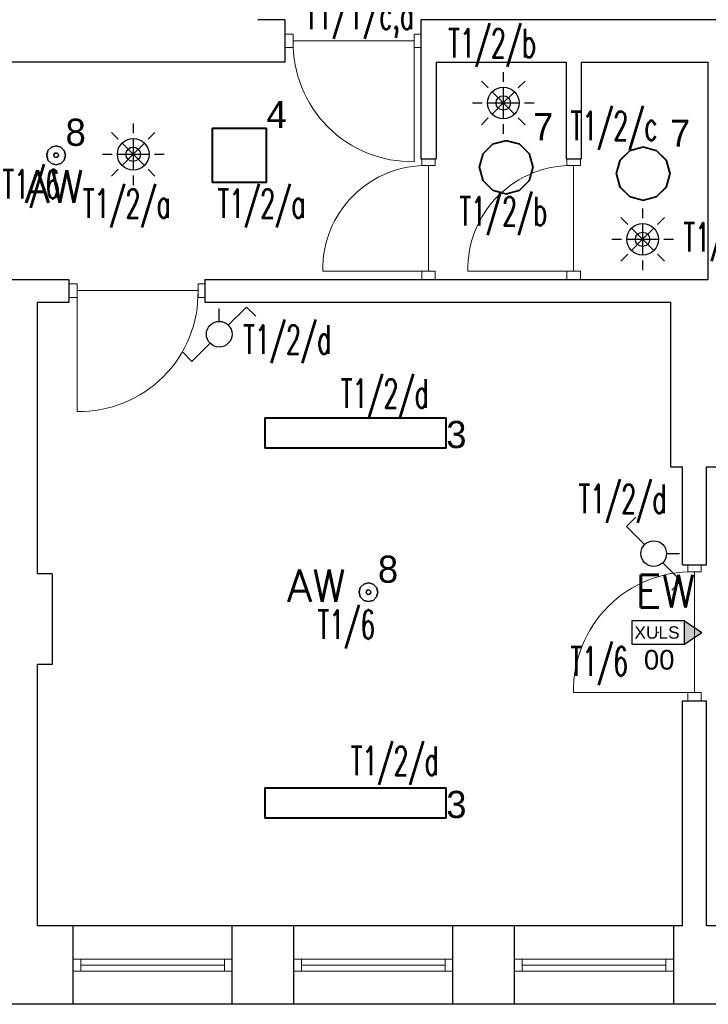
# Model space of a CAD drawing. Header units: millimetres. Extents: x 2260 to 32334, y -33324 to 11762.
# Tile 35 of 79: x 4364 to 4820, y 6301 to 6953. Entities that reach past the tile are written whole.
import ezdxf
from ezdxf.enums import TextEntityAlignment as Align

# ---------------------------------------------------------------- set-up
doc = ezdxf.new("R2010")
doc.units = ezdxf.units.MM
for name, color, linetype in [('_HYBRYD_EW_AT', 1, 'Continuous'), ('DLX_BLD0_LUM', 142, 'Continuous'), ('DLX_BLD0_LUMKEY_IDX', 142, 'Continuous'), ('DLX_BLD1_LUM', 142, 'Continuous'), ('DLX_BLD1_LUMKEY_IDX', 142, 'Continuous'), ('EL_OS_Adres_Opraw', 7, 'Continuous'), ('EL_OSPRZĘT OŚW.', 142, 'Continuous')]:
    doc.layers.add(name, color=color, linetype=linetype)
doc.layers.add('stolarka', color=3, linetype='Continuous', lineweight=9)
doc.layers.add('ściany nośne', color=1, linetype='Continuous', lineweight=25)
doc.styles.add('ADESK1', font='romans', dxfattribs={"oblique": 15})
doc.styles.add('KO', font='simplex.shx')
doc.styles.get("Standard").update_dxf_attribs({"font": 'arial.ttf'})
doc.styles.add('TableTextStyle', font='txt')

# ---------------------------------------------------------------- blocks, each defined once
blk = doc.blocks.new('lacznik schodowy')
at = {"layer": 'EL_OSPRZĘT OŚW.'}
for p, q in [((-350.3, 180.3), (-289.2, 241.4)), ((-230.1, 60.1), (-350.3, 180.3)), ((-85, 0), (0, 0)), ((-109.9, -60.1), (10.3, -180.3)), ((10.3, -180.3), (-50.8, -241.4))]:
    blk.add_line(p, q, dxfattribs=at)
blk.add_circle((-170, 0), 85, dxfattribs=at)
blk = doc.blocks.new('PIR czujka 360')
at = {"layer": 'DLX_BLD0_LUM', "lineweight": -3}
for p, q in [((321553.3, -700568.2), (321553.3, -700632.1)), ((321454.3, -700673.1), (321409, -700627.9)), ((321553.3, -700667.6), (321553.3, -700876.7)), ((321652.2, -700673.1), (321697.5, -700627.9)), ((321553.3, -700772.1), (321479.3, -700698.2)), ((321553.3, -700772.1), (321627.2, -700698.2)), ((321349.3, -700772.1), (321413.3, -700772.1)), ((321448.7, -700772.1), (321657.8, -700772.1)), ((321553.3, -700772.1), (321479.3, -700846.1)), ((321553.3, -700772.1), (321627.2, -700846.1)), ((321693.2, -700772.1), (321757.2, -700772.1)), ((321454.3, -700871.1), (321409, -700916.3)), ((321652.2, -700871.1), (321697.5, -700916.3)), ((321553.3, -700912.1), (321553.3, -700976.1))]:
    blk.add_line(p, q, dxfattribs=at)
for radius in [104.6, 47.7]:
    blk.add_circle((321553.3, -700772.1), radius, dxfattribs=at)
blk = doc.blocks.new('XULS_AT')
at = {"layer": '_HYBRYD_EW_AT'}
h = blk.add_hatch(color=256, dxfattribs=at)
h.dxf.hatch_style = 1
h.paths.add_polyline_path([(-174.5, -77.5), (-174.5, 77.5), (175.5, 77.5), (175.5, 77.5), (288.4, 0.1), (175.5, -77.5), (175.5, -77.5)])
h.paths.add_polyline_path([(175.5, 77.5), (175.5, 77.5), (-174.5, 77.5), (-174.5, -77.5), (175.5, -77.5)], flags=17)
blk.add_point((0.5, 0))
for p in [(175.5, 77.5), (175.5, -77.5)]:
    blk.add_line(p, (288.4, 0.1), dxfattribs=at)
blk.add_lwpolyline([(175.5, 77.5), (-174.5, 77.5), (-174.5, -77.5), (175.5, -77.5)], close=True, dxfattribs=at)
blk.add_text('XULS', height=81.9, dxfattribs=at).set_placement((-156.8, -41.2))

msp = doc.modelspace()

# ---------------------------------------------------------------- linework, layer by layer
at = {"layer": 'DLX_BLD0_LUM'}
for points in [[(4491.289, 6845.484, 0), (4491.289, 6881.484, 0)], [(4491.289, 6881.484, 0), (4491.289, 6881.484, 0)], [(4491.289, 6881.484, 0), (4491.289, 6845.484, 0)], [(4491.289, 6881.484, 0), (4527.289, 6881.484, 0)], [(4527.289, 6881.484, 0), (4491.289, 6881.484, 0)], [(4491.289, 6881.484, 0), (4491.289, 6881.484, 0)], [(4491.289, 6881.484, 0), (4491.289, 6845.484, 0)], [(4527.289, 6881.484, 0), (4491.289, 6881.484, 0)], [(4491.289, 6845.484, 0), (4491.289, 6881.484, 0)], [(4491.289, 6881.484, 0), (4527.289, 6881.484, 0)], [(4491.539, 6881.234, 0), (4491.539, 6845.734, 0)], [(4527.039, 6881.234, 0), (4491.539, 6881.234, 0)], [(4491.539, 6845.734, 0), (4491.539, 6881.234, 0)], [(4491.539, 6881.234, 0), (4527.039, 6881.234, 0)], [(4527.039, 6845.734, 0), (4527.039, 6881.234, 0)], [(4527.039, 6881.234, 0), (4527.039, 6845.734, 0)], [(4527.289, 6881.484, 0), (4527.289, 6845.484, 0)], [(4527.289, 6845.484, 0), (4527.289, 6881.484, 0)], [(4527.289, 6881.484, 0), (4527.289, 6881.484, 0)], [(4527.289, 6881.484, 0), (4527.289, 6881.484, 0)], [(4527.289, 6845.484, 0), (4527.289, 6881.484, 0)], [(4527.289, 6881.484, 0), (4527.289, 6845.484, 0)], [(4676.944, 6870.999, 0), (4685.844, 6873.383, 0)], [(4685.844, 6873.383, 0), (4676.944, 6870.999, 0)], [(4685.844, 6873.383, 0), (4676.944, 6870.999, 0)], [(4676.944, 6870.999, 0), (4685.844, 6873.383, 0)], [(4685.844, 6873.133, 0), (4677.069, 6870.782, 0)], [(4677.069, 6870.782, 0), (4685.844, 6873.133, 0)], [(4685.844, 6873.383, 0), (4685.844, 6873.383, 0)], [(4685.844, 6873.383, 0), (4694.744, 6870.999, 0)], [(4694.744, 6870.999, 0), (4685.844, 6873.383, 0)], [(4685.844, 6873.383, 0), (4685.844, 6873.383, 0)], [(4694.744, 6870.999, 0), (4685.844, 6873.383, 0)], [(4685.844, 6873.383, 0), (4694.744, 6870.999, 0)], [(4694.619, 6870.782, 0), (4685.844, 6873.133, 0)], [(4685.844, 6873.133, 0), (4694.619, 6870.782, 0)], [(4381.839, 6863.484, 0), (4382.677, 6866.609, 0)], [(4382.677, 6866.609, 0), (4381.839, 6863.484, 0)], [(4382.677, 6866.609, 0), (4381.839, 6863.484, 0)], [(4381.839, 6863.484, 0), (4382.677, 6866.609, 0)], [(4382.677, 6866.609, 0), (4384.964, 6868.897, 0)], [(4384.964, 6868.897, 0), (4382.677, 6866.609, 0)], [(4384.964, 6868.897, 0), (4382.677, 6866.609, 0)], [(4382.677, 6866.609, 0), (4384.964, 6868.897, 0)], [(4382.677, 6866.609, 0), (4382.677, 6866.609, 0)], [(4382.677, 6866.609, 0), (4382.677, 6866.609, 0)], [(4384.964, 6868.897, 0), (4388.089, 6869.734, 0)], [(4388.089, 6869.734, 0), (4384.964, 6868.897, 0)], [(4388.089, 6869.734, 0), (4384.964, 6868.897, 0)], [(4384.964, 6868.897, 0), (4388.089, 6869.734, 0)], [(4384.964, 6868.897, 0), (4384.964, 6868.897, 0)], [(4384.964, 6868.897, 0), (4384.964, 6868.897, 0)], [(4388.089, 6869.734, 0), (4388.089, 6869.734, 0)], [(4388.089, 6869.734, 0), (4391.214, 6868.897, 0)], [(4391.214, 6868.897, 0), (4388.089, 6869.734, 0)], [(4388.089, 6869.734, 0), (4388.089, 6869.734, 0)], [(4391.214, 6868.897, 0), (4388.089, 6869.734, 0)], [(4388.089, 6869.734, 0), (4391.214, 6868.897, 0)], [(4391.214, 6868.897, 0), (4391.214, 6868.897, 0)], [(4391.214, 6868.897, 0), (4393.502, 6866.609, 0)], [(4393.502, 6866.609, 0), (4391.214, 6868.897, 0)], [(4391.214, 6868.897, 0), (4391.214, 6868.897, 0)], [(4393.502, 6866.609, 0), (4391.214, 6868.897, 0)], [(4391.214, 6868.897, 0), (4393.502, 6866.609, 0)], [(4393.502, 6866.609, 0), (4393.502, 6866.609, 0)], [(4393.502, 6866.609, 0), (4394.339, 6863.484, 0)], [(4394.339, 6863.484, 0), (4393.502, 6866.609, 0)], [(4393.502, 6866.609, 0), (4393.502, 6866.609, 0)], [(4394.339, 6863.484, 0), (4393.502, 6866.609, 0)], [(4393.502, 6866.609, 0), (4394.339, 6863.484, 0)], [(4670.429, 6864.483, 0), (4676.944, 6870.999, 0)], [(4676.944, 6870.999, 0), (4670.429, 6864.483, 0)], [(4676.944, 6870.999, 0), (4670.429, 6864.483, 0)], [(4670.429, 6864.483, 0), (4676.944, 6870.999, 0)], [(4677.069, 6870.782, 0), (4670.645, 6864.358, 0)], [(4670.645, 6864.358, 0), (4677.069, 6870.782, 0)], [(4676.944, 6870.999, 0), (4676.944, 6870.999, 0)], [(4676.944, 6870.999, 0), (4676.944, 6870.999, 0)], [(4701.043, 6864.358, 0), (4694.619, 6870.782, 0)], [(4694.619, 6870.782, 0), (4701.043, 6864.358, 0)], [(4694.744, 6870.999, 0), (4694.744, 6870.999, 0)], [(4694.744, 6870.999, 0), (4701.259, 6864.483, 0)], [(4701.259, 6864.483, 0), (4694.744, 6870.999, 0)], [(4694.744, 6870.999, 0), (4694.744, 6870.999, 0)], [(4701.259, 6864.483, 0), (4694.744, 6870.999, 0)], [(4694.744, 6870.999, 0), (4701.259, 6864.483, 0)], [(4761.075, 6860.238, 0), (4767.59, 6866.753, 0)], [(4767.59, 6866.753, 0), (4761.075, 6860.238, 0)], [(4767.59, 6866.753, 0), (4761.075, 6860.238, 0)], [(4761.075, 6860.238, 0), (4767.59, 6866.753, 0)], [(4767.715, 6866.536, 0), (4761.292, 6860.113, 0)], [(4761.292, 6860.113, 0), (4767.715, 6866.536, 0)], [(4767.59, 6866.753, 0), (4776.49, 6869.138, 0)], [(4776.49, 6869.138, 0), (4767.59, 6866.753, 0)], [(4776.49, 6869.138, 0), (4767.59, 6866.753, 0)], [(4767.59, 6866.753, 0), (4776.49, 6869.138, 0)], [(4767.59, 6866.753, 0), (4767.59, 6866.753, 0)], [(4767.59, 6866.753, 0), (4767.59, 6866.753, 0)], [(4776.49, 6868.888, 0), (4767.715, 6866.536, 0)], [(4767.715, 6866.536, 0), (4776.49, 6868.888, 0)], [(4776.49, 6869.138, 0), (4776.49, 6869.138, 0)], [(4776.49, 6869.138, 0), (4785.391, 6866.753, 0)], [(4785.391, 6866.753, 0), (4776.49, 6869.138, 0)], [(4776.49, 6869.138, 0), (4776.49, 6869.138, 0)], [(4785.391, 6866.753, 0), (4776.49, 6869.138, 0)], [(4776.49, 6869.138, 0), (4785.391, 6866.753, 0)], [(4785.265, 6866.536, 0), (4776.49, 6868.888, 0)], [(4776.49, 6868.888, 0), (4785.265, 6866.536, 0)], [(4791.689, 6860.113, 0), (4785.265, 6866.536, 0)], [(4785.265, 6866.536, 0), (4791.689, 6860.113, 0)], [(4785.391, 6866.753, 0), (4785.391, 6866.753, 0)], [(4785.391, 6866.753, 0), (4791.906, 6860.238, 0)], [(4791.906, 6860.238, 0), (4785.391, 6866.753, 0)], [(4785.391, 6866.753, 0), (4785.391, 6866.753, 0)], [(4791.906, 6860.238, 0), (4785.391, 6866.753, 0)], [(4785.391, 6866.753, 0), (4791.906, 6860.238, 0)], [(4382.677, 6860.359, 0), (4381.839, 6863.484, 0)], [(4381.839, 6863.484, 0), (4381.839, 6863.484, 0)], [(4381.839, 6863.484, 0), (4382.677, 6860.359, 0)], [(4381.839, 6863.484, 0), (4381.839, 6863.484, 0)], [(4381.839, 6863.484, 0), (4382.677, 6860.359, 0)], [(4382.677, 6860.359, 0), (4381.839, 6863.484, 0)], [(4384.964, 6858.072, 0), (4382.677, 6860.359, 0)], [(4382.677, 6860.359, 0), (4382.677, 6860.359, 0)], [(4382.677, 6860.359, 0), (4384.964, 6858.072, 0)], [(4382.677, 6860.359, 0), (4382.677, 6860.359, 0)], [(4382.677, 6860.359, 0), (4384.964, 6858.072, 0)], [(4384.964, 6858.072, 0), (4382.677, 6860.359, 0)], [(4386.79, 6864.234, 0), (4386.59, 6863.484, 0)], [(4386.59, 6863.484, 0), (4386.79, 6864.234, 0)], [(4386.59, 6863.484, 0), (4386.79, 6862.734, 0)], [(4386.79, 6862.734, 0), (4386.59, 6863.484, 0)], [(4387.339, 6864.783, 0), (4386.79, 6864.234, 0)], [(4386.79, 6864.234, 0), (4387.339, 6864.783, 0)], [(4386.79, 6862.734, 0), (4387.339, 6862.185, 0)], [(4387.339, 6862.185, 0), (4386.79, 6862.734, 0)], [(4388.089, 6864.984, 0), (4387.339, 6864.783, 0)], [(4387.339, 6864.783, 0), (4388.089, 6864.984, 0)], [(4387.339, 6862.185, 0), (4388.089, 6861.984, 0)], [(4388.089, 6861.984, 0), (4387.339, 6862.185, 0)], [(4388.839, 6864.783, 0), (4388.089, 6864.984, 0)], [(4388.089, 6864.984, 0), (4388.839, 6864.783, 0)], [(4388.089, 6861.984, 0), (4388.839, 6862.185, 0)], [(4388.839, 6862.185, 0), (4388.089, 6861.984, 0)], [(4389.389, 6864.234, 0), (4388.839, 6864.783, 0)], [(4388.839, 6864.783, 0), (4389.389, 6864.234, 0)], [(4388.839, 6862.185, 0), (4389.389, 6862.734, 0)], [(4389.389, 6862.734, 0), (4388.839, 6862.185, 0)], [(4389.589, 6863.484, 0), (4389.389, 6864.234, 0)], [(4389.389, 6864.234, 0), (4389.589, 6863.484, 0)], [(4389.389, 6862.734, 0), (4389.589, 6863.484, 0)], [(4389.589, 6863.484, 0), (4389.389, 6862.734, 0)], [(4393.502, 6860.359, 0), (4391.214, 6858.072, 0)], [(4391.214, 6858.072, 0), (4393.502, 6860.359, 0)], [(4391.214, 6858.072, 0), (4393.502, 6860.359, 0)], [(4393.502, 6860.359, 0), (4391.214, 6858.072, 0)], [(4394.339, 6863.484, 0), (4393.502, 6860.359, 0)], [(4393.502, 6860.359, 0), (4394.339, 6863.484, 0)], [(4393.502, 6860.359, 0), (4394.339, 6863.484, 0)], [(4394.339, 6863.484, 0), (4393.502, 6860.359, 0)], [(4393.502, 6860.359, 0), (4393.502, 6860.359, 0)], [(4393.502, 6860.359, 0), (4393.502, 6860.359, 0)], [(4394.339, 6863.484, 0), (4394.339, 6863.484, 0)], [(4394.339, 6863.484, 0), (4394.339, 6863.484, 0)], [(4668.044, 6855.583, 0), (4670.429, 6864.483, 0)], [(4670.429, 6864.483, 0), (4668.044, 6855.583, 0)], [(4670.429, 6864.483, 0), (4668.044, 6855.583, 0)], [(4668.044, 6855.583, 0), (4670.429, 6864.483, 0)], [(4670.645, 6864.358, 0), (4668.294, 6855.583, 0)], [(4668.294, 6855.583, 0), (4670.645, 6864.358, 0)], [(4670.429, 6864.483, 0), (4670.429, 6864.483, 0)], [(4670.429, 6864.483, 0), (4670.429, 6864.483, 0)], [(4703.394, 6855.583, 0), (4701.043, 6864.358, 0)], [(4701.043, 6864.358, 0), (4703.394, 6855.583, 0)], [(4701.259, 6864.483, 0), (4701.259, 6864.483, 0)], [(4701.259, 6864.483, 0), (4703.644, 6855.583, 0)], [(4703.644, 6855.583, 0), (4701.259, 6864.483, 0)], [(4701.259, 6864.483, 0), (4701.259, 6864.483, 0)], [(4703.644, 6855.583, 0), (4701.259, 6864.483, 0)], [(4701.259, 6864.483, 0), (4703.644, 6855.583, 0)], [(4758.69, 6851.338, 0), (4761.075, 6860.238, 0)], [(4761.075, 6860.238, 0), (4758.69, 6851.338, 0)], [(4761.075, 6860.238, 0), (4758.69, 6851.338, 0)], [(4758.69, 6851.338, 0), (4761.075, 6860.238, 0)], [(4761.292, 6860.113, 0), (4758.94, 6851.338, 0)], [(4758.94, 6851.338, 0), (4761.292, 6860.113, 0)], [(4761.075, 6860.238, 0), (4761.075, 6860.238, 0)], [(4761.075, 6860.238, 0), (4761.075, 6860.238, 0)], [(4794.041, 6851.338, 0), (4791.689, 6860.113, 0)], [(4791.689, 6860.113, 0), (4794.041, 6851.338, 0)], [(4791.906, 6860.238, 0), (4791.906, 6860.238, 0)], [(4791.906, 6860.238, 0), (4794.29, 6851.338, 0)], [(4794.29, 6851.338, 0), (4791.906, 6860.238, 0)], [(4791.906, 6860.238, 0), (4791.906, 6860.238, 0)], [(4794.29, 6851.338, 0), (4791.906, 6860.238, 0)], [(4791.906, 6860.238, 0), (4794.29, 6851.338, 0)], [(4388.089, 6857.234, 0), (4384.964, 6858.072, 0)], [(4384.964, 6858.072, 0), (4384.964, 6858.072, 0)], [(4384.964, 6858.072, 0), (4388.089, 6857.234, 0)], [(4384.964, 6858.072, 0), (4384.964, 6858.072, 0)], [(4384.964, 6858.072, 0), (4388.089, 6857.234, 0)], [(4388.089, 6857.234, 0), (4384.964, 6858.072, 0)], [(4391.214, 6858.072, 0), (4388.089, 6857.234, 0)], [(4388.089, 6857.234, 0), (4391.214, 6858.072, 0)], [(4388.089, 6857.234, 0), (4391.214, 6858.072, 0)], [(4391.214, 6858.072, 0), (4388.089, 6857.234, 0)], [(4388.089, 6857.234, 0), (4388.089, 6857.234, 0)], [(4388.089, 6857.234, 0), (4388.089, 6857.234, 0)], [(4391.214, 6858.072, 0), (4391.214, 6858.072, 0)], [(4391.214, 6858.072, 0), (4391.214, 6858.072, 0)], [(4670.429, 6846.683, 0), (4668.044, 6855.583, 0)], [(4668.044, 6855.583, 0), (4668.044, 6855.583, 0)], [(4668.044, 6855.583, 0), (4670.429, 6846.683, 0)], [(4668.044, 6855.583, 0), (4668.044, 6855.583, 0)], [(4668.044, 6855.583, 0), (4670.429, 6846.683, 0)], [(4670.429, 6846.683, 0), (4668.044, 6855.583, 0)], [(4668.294, 6855.583, 0), (4670.645, 6846.808, 0)], [(4670.645, 6846.808, 0), (4668.294, 6855.583, 0)], [(4701.043, 6846.808, 0), (4703.394, 6855.583, 0)], [(4703.394, 6855.583, 0), (4701.043, 6846.808, 0)], [(4703.644, 6855.583, 0), (4701.259, 6846.683, 0)], [(4701.259, 6846.683, 0), (4703.644, 6855.583, 0)], [(4701.259, 6846.683, 0), (4703.644, 6855.583, 0)], [(4703.644, 6855.583, 0), (4701.259, 6846.683, 0)], [(4703.644, 6855.583, 0), (4703.644, 6855.583, 0)], [(4703.644, 6855.583, 0), (4703.644, 6855.583, 0)], [(4676.944, 6840.168, 0), (4670.429, 6846.683, 0)], [(4670.429, 6846.683, 0), (4670.429, 6846.683, 0)], [(4670.429, 6846.683, 0), (4676.944, 6840.168, 0)], [(4670.429, 6846.683, 0), (4670.429, 6846.683, 0)], [(4670.429, 6846.683, 0), (4676.944, 6840.168, 0)], [(4676.944, 6840.168, 0), (4670.429, 6846.683, 0)], [(4670.645, 6846.808, 0), (4677.069, 6840.385, 0)], [(4677.069, 6840.385, 0), (4670.645, 6846.808, 0)], [(4694.619, 6840.385, 0), (4701.043, 6846.808, 0)], [(4701.043, 6846.808, 0), (4694.619, 6840.385, 0)], [(4701.259, 6846.683, 0), (4694.744, 6840.168, 0)], [(4694.744, 6840.168, 0), (4701.259, 6846.683, 0)], [(4694.744, 6840.168, 0), (4701.259, 6846.683, 0)], [(4701.259, 6846.683, 0), (4694.744, 6840.168, 0)], [(4701.259, 6846.683, 0), (4701.259, 6846.683, 0)], [(4701.259, 6846.683, 0), (4701.259, 6846.683, 0)], [(4761.075, 6842.438, 0), (4758.69, 6851.338, 0)], [(4758.69, 6851.338, 0), (4758.69, 6851.338, 0)], [(4758.69, 6851.338, 0), (4761.075, 6842.438, 0)], [(4758.69, 6851.338, 0), (4758.69, 6851.338, 0)], [(4758.69, 6851.338, 0), (4761.075, 6842.438, 0)], [(4761.075, 6842.438, 0), (4758.69, 6851.338, 0)], [(4758.94, 6851.338, 0), (4761.292, 6842.563, 0)], [(4761.292, 6842.563, 0), (4758.94, 6851.338, 0)], [(4791.689, 6842.563, 0), (4794.041, 6851.338, 0)], [(4794.041, 6851.338, 0), (4791.689, 6842.563, 0)], [(4794.29, 6851.338, 0), (4791.906, 6842.438, 0)], [(4791.906, 6842.438, 0), (4794.29, 6851.338, 0)], [(4791.906, 6842.438, 0), (4794.29, 6851.338, 0)], [(4794.29, 6851.338, 0), (4791.906, 6842.438, 0)], [(4794.29, 6851.338, 0), (4794.29, 6851.338, 0)], [(4794.29, 6851.338, 0), (4794.29, 6851.338, 0)], [(4527.289, 6845.484, 0), (4491.289, 6845.484, 0)], [(4491.289, 6845.484, 0), (4491.289, 6845.484, 0)], [(4491.289, 6845.484, 0), (4527.289, 6845.484, 0)], [(4491.289, 6845.484, 0), (4491.289, 6845.484, 0)], [(4491.289, 6845.484, 0), (4527.289, 6845.484, 0)], [(4527.289, 6845.484, 0), (4491.289, 6845.484, 0)], [(4491.539, 6845.734, 0), (4527.039, 6845.734, 0)], [(4527.039, 6845.734, 0), (4491.539, 6845.734, 0)], [(4527.289, 6845.484, 0), (4527.289, 6845.484, 0)], [(4527.289, 6845.484, 0), (4527.289, 6845.484, 0)], [(4685.844, 6837.783, 0), (4676.944, 6840.168, 0)], [(4676.944, 6840.168, 0), (4676.944, 6840.168, 0)], [(4676.944, 6840.168, 0), (4685.844, 6837.783, 0)], [(4676.944, 6840.168, 0), (4676.944, 6840.168, 0)], [(4676.944, 6840.168, 0), (4685.844, 6837.783, 0)], [(4685.844, 6837.783, 0), (4676.944, 6840.168, 0)], [(4677.069, 6840.385, 0), (4685.844, 6838.033, 0)], [(4685.844, 6838.033, 0), (4677.069, 6840.385, 0)], [(4685.844, 6838.033, 0), (4694.619, 6840.385, 0)], [(4694.619, 6840.385, 0), (4685.844, 6838.033, 0)], [(4694.744, 6840.168, 0), (4685.844, 6837.783, 0)], [(4685.844, 6837.783, 0), (4694.744, 6840.168, 0)], [(4685.844, 6837.783, 0), (4694.744, 6840.168, 0)], [(4694.744, 6840.168, 0), (4685.844, 6837.783, 0)], [(4694.744, 6840.168, 0), (4694.744, 6840.168, 0)], [(4694.744, 6840.168, 0), (4694.744, 6840.168, 0)], [(4767.59, 6835.922, 0), (4761.075, 6842.438, 0)], [(4761.075, 6842.438, 0), (4761.075, 6842.438, 0)], [(4761.075, 6842.438, 0), (4767.59, 6835.922, 0)], [(4761.075, 6842.438, 0), (4761.075, 6842.438, 0)], [(4761.075, 6842.438, 0), (4767.59, 6835.922, 0)], [(4767.59, 6835.922, 0), (4761.075, 6842.438, 0)], [(4761.292, 6842.563, 0), (4767.715, 6836.139, 0)], [(4767.715, 6836.139, 0), (4761.292, 6842.563, 0)], [(4785.265, 6836.139, 0), (4791.689, 6842.563, 0)], [(4791.689, 6842.563, 0), (4785.265, 6836.139, 0)], [(4791.906, 6842.438, 0), (4785.391, 6835.922, 0)], [(4785.391, 6835.922, 0), (4791.906, 6842.438, 0)], [(4785.391, 6835.922, 0), (4791.906, 6842.438, 0)], [(4791.906, 6842.438, 0), (4785.391, 6835.922, 0)], [(4791.906, 6842.438, 0), (4791.906, 6842.438, 0)], [(4791.906, 6842.438, 0), (4791.906, 6842.438, 0)], [(4685.844, 6837.783, 0), (4685.844, 6837.783, 0)], [(4685.844, 6837.783, 0), (4685.844, 6837.783, 0)], [(4776.49, 6833.538, 0), (4767.59, 6835.922, 0)], [(4767.59, 6835.922, 0), (4767.59, 6835.922, 0)], [(4767.59, 6835.922, 0), (4776.49, 6833.538, 0)], [(4767.59, 6835.922, 0), (4767.59, 6835.922, 0)], [(4767.59, 6835.922, 0), (4776.49, 6833.538, 0)], [(4776.49, 6833.538, 0), (4767.59, 6835.922, 0)], [(4767.715, 6836.139, 0), (4776.49, 6833.788, 0)], [(4776.49, 6833.788, 0), (4767.715, 6836.139, 0)], [(4776.49, 6833.788, 0), (4785.265, 6836.139, 0)], [(4785.265, 6836.139, 0), (4776.49, 6833.788, 0)], [(4785.391, 6835.922, 0), (4776.49, 6833.538, 0)], [(4776.49, 6833.538, 0), (4785.391, 6835.922, 0)], [(4776.49, 6833.538, 0), (4785.391, 6835.922, 0)], [(4785.391, 6835.922, 0), (4776.49, 6833.538, 0)], [(4776.49, 6833.538, 0), (4776.49, 6833.538, 0)], [(4776.49, 6833.538, 0), (4776.49, 6833.538, 0)], [(4785.391, 6835.922, 0), (4785.391, 6835.922, 0)], [(4785.391, 6835.922, 0), (4785.391, 6835.922, 0)], [(4526.205, 6689.585, 0), (4646.205, 6689.585, 0)], [(4646.205, 6689.585, 0), (4526.205, 6689.585, 0)], [(4526.205, 6689.585, 0), (4526.205, 6689.585, 0)], [(4526.205, 6669.585, 0), (4526.205, 6689.585, 0)], [(4526.205, 6689.585, 0), (4526.205, 6689.585, 0)], [(4526.205, 6689.585, 0), (4526.205, 6669.585, 0)], [(4646.205, 6689.585, 0), (4526.205, 6689.585, 0)], [(4526.205, 6689.585, 0), (4526.205, 6669.585, 0)], [(4526.205, 6689.585, 0), (4646.205, 6689.585, 0)], [(4526.205, 6669.585, 0), (4526.205, 6689.585, 0)], [(4645.955, 6689.335, 0), (4526.455, 6689.335, 0)], [(4526.455, 6689.335, 0), (4526.455, 6669.835, 0)], [(4526.455, 6669.835, 0), (4526.455, 6689.335, 0)], [(4526.455, 6689.335, 0), (4645.955, 6689.335, 0)], [(4645.955, 6669.835, 0), (4645.955, 6689.335, 0)], [(4645.955, 6689.335, 0), (4645.955, 6669.835, 0)], [(4646.205, 6689.585, 0), (4646.205, 6689.585, 0)], [(4646.205, 6689.585, 0), (4646.205, 6669.585, 0)], [(4646.205, 6669.585, 0), (4646.205, 6689.585, 0)], [(4646.205, 6689.585, 0), (4646.205, 6689.585, 0)], [(4646.205, 6669.585, 0), (4646.205, 6689.585, 0)], [(4646.205, 6689.585, 0), (4646.205, 6669.585, 0)], [(4646.205, 6669.585, 0), (4526.205, 6669.585, 0)], [(4526.205, 6669.585, 0), (4526.205, 6669.585, 0)], [(4526.205, 6669.585, 0), (4646.205, 6669.585, 0)], [(4526.205, 6669.585, 0), (4526.205, 6669.585, 0)], [(4526.205, 6669.585, 0), (4646.205, 6669.585, 0)], [(4646.205, 6669.585, 0), (4526.205, 6669.585, 0)], [(4526.455, 6669.835, 0), (4645.955, 6669.835, 0)], [(4645.955, 6669.835, 0), (4526.455, 6669.835, 0)], [(4646.205, 6669.585, 0), (4646.205, 6669.585, 0)], [(4646.205, 6669.585, 0), (4646.205, 6669.585, 0)], [(4526.205, 6444.585, 0), (4646.205, 6444.585, 0)], [(4646.205, 6444.585, 0), (4526.205, 6444.585, 0)], [(4526.205, 6444.585, 0), (4526.205, 6444.585, 0)], [(4526.205, 6424.585, 0), (4526.205, 6444.585, 0)], [(4526.205, 6444.585, 0), (4526.205, 6444.585, 0)], [(4526.205, 6444.585, 0), (4526.205, 6424.585, 0)], [(4646.205, 6444.585, 0), (4526.205, 6444.585, 0)], [(4526.205, 6444.585, 0), (4526.205, 6424.585, 0)], [(4526.205, 6444.585, 0), (4646.205, 6444.585, 0)], [(4526.205, 6424.585, 0), (4526.205, 6444.585, 0)], [(4645.955, 6444.335, 0), (4526.455, 6444.335, 0)], [(4526.455, 6444.335, 0), (4526.455, 6424.835, 0)], [(4526.455, 6424.835, 0), (4526.455, 6444.335, 0)], [(4526.455, 6444.335, 0), (4645.955, 6444.335, 0)], [(4645.955, 6424.835, 0), (4645.955, 6444.335, 0)], [(4645.955, 6444.335, 0), (4645.955, 6424.835, 0)], [(4646.205, 6444.585, 0), (4646.205, 6444.585, 0)], [(4646.205, 6444.585, 0), (4646.205, 6424.585, 0)], [(4646.205, 6424.585, 0), (4646.205, 6444.585, 0)], [(4646.205, 6444.585, 0), (4646.205, 6444.585, 0)], [(4646.205, 6424.585, 0), (4646.205, 6444.585, 0)], [(4646.205, 6444.585, 0), (4646.205, 6424.585, 0)], [(4646.205, 6424.585, 0), (4526.205, 6424.585, 0)], [(4526.205, 6424.585, 0), (4526.205, 6424.585, 0)], [(4526.205, 6424.585, 0), (4646.205, 6424.585, 0)], [(4526.205, 6424.585, 0), (4526.205, 6424.585, 0)], [(4526.205, 6424.585, 0), (4646.205, 6424.585, 0)], [(4646.205, 6424.585, 0), (4526.205, 6424.585, 0)], [(4526.455, 6424.835, 0), (4645.955, 6424.835, 0)], [(4645.955, 6424.835, 0), (4526.455, 6424.835, 0)], [(4646.205, 6424.585, 0), (4646.205, 6424.585, 0)], [(4646.205, 6424.585, 0), (4646.205, 6424.585, 0)]]:
    msp.add_polyline3d(points, dxfattribs=at)
at = {"layer": 'DLX_BLD1_LUM'}
for points in [[(4589.317, 6577.264, 0), (4591.604, 6579.552, 0)], [(4591.604, 6579.552, 0), (4589.317, 6577.264, 0)], [(4591.604, 6579.552, 0), (4589.317, 6577.264, 0)], [(4589.317, 6577.264, 0), (4591.604, 6579.552, 0)], [(4589.317, 6577.264, 0), (4591.604, 6579.552, 0)], [(4591.604, 6579.552, 0), (4589.317, 6577.264, 0)], [(4591.604, 6579.552, 0), (4589.317, 6577.264, 0)], [(4589.317, 6577.264, 0), (4591.604, 6579.552, 0)], [(4591.604, 6579.552, 0), (4594.729, 6580.389, 0)], [(4594.729, 6580.389, 0), (4591.604, 6579.552, 0)], [(4594.729, 6580.389, 0), (4591.604, 6579.552, 0)], [(4591.604, 6579.552, 0), (4594.729, 6580.389, 0)], [(4591.604, 6579.552, 0), (4594.729, 6580.389, 0)], [(4594.729, 6580.389, 0), (4591.604, 6579.552, 0)], [(4594.729, 6580.389, 0), (4591.604, 6579.552, 0)], [(4591.604, 6579.552, 0), (4594.729, 6580.389, 0)], [(4591.604, 6579.552, 0), (4591.604, 6579.552, 0)], [(4591.604, 6579.552, 0), (4591.604, 6579.552, 0)], [(4591.604, 6579.552, 0), (4591.604, 6579.552, 0)], [(4591.604, 6579.552, 0), (4591.604, 6579.552, 0)], [(4594.729, 6580.389, 0), (4594.729, 6580.389, 0)], [(4594.729, 6580.389, 0), (4597.854, 6579.552, 0)], [(4597.854, 6579.552, 0), (4594.729, 6580.389, 0)], [(4594.729, 6580.389, 0), (4594.729, 6580.389, 0)], [(4597.854, 6579.552, 0), (4594.729, 6580.389, 0)], [(4594.729, 6580.389, 0), (4597.854, 6579.552, 0)], [(4594.729, 6580.389, 0), (4594.729, 6580.389, 0)], [(4594.729, 6580.389, 0), (4597.854, 6579.552, 0)], [(4597.854, 6579.552, 0), (4594.729, 6580.389, 0)], [(4594.729, 6580.389, 0), (4594.729, 6580.389, 0)], [(4597.854, 6579.552, 0), (4594.729, 6580.389, 0)], [(4594.729, 6580.389, 0), (4597.854, 6579.552, 0)], [(4597.854, 6579.552, 0), (4597.854, 6579.552, 0)], [(4597.854, 6579.552, 0), (4600.142, 6577.264, 0)], [(4600.142, 6577.264, 0), (4597.854, 6579.552, 0)], [(4597.854, 6579.552, 0), (4597.854, 6579.552, 0)], [(4600.142, 6577.264, 0), (4597.854, 6579.552, 0)], [(4597.854, 6579.552, 0), (4600.142, 6577.264, 0)], [(4597.854, 6579.552, 0), (4597.854, 6579.552, 0)], [(4597.854, 6579.552, 0), (4600.142, 6577.264, 0)], [(4600.142, 6577.264, 0), (4597.854, 6579.552, 0)], [(4597.854, 6579.552, 0), (4597.854, 6579.552, 0)], [(4600.142, 6577.264, 0), (4597.854, 6579.552, 0)], [(4597.854, 6579.552, 0), (4600.142, 6577.264, 0)], [(4588.479, 6574.139, 0), (4589.317, 6577.264, 0)], [(4589.317, 6577.264, 0), (4588.479, 6574.139, 0)], [(4589.317, 6577.264, 0), (4588.479, 6574.139, 0)], [(4588.479, 6574.139, 0), (4589.317, 6577.264, 0)], [(4588.479, 6574.139, 0), (4589.317, 6577.264, 0)], [(4589.317, 6577.264, 0), (4588.479, 6574.139, 0)], [(4589.317, 6577.264, 0), (4588.479, 6574.139, 0)], [(4588.479, 6574.139, 0), (4589.317, 6577.264, 0)], [(4589.317, 6571.014, 0), (4588.479, 6574.139, 0)], [(4588.479, 6574.139, 0), (4588.479, 6574.139, 0)], [(4588.479, 6574.139, 0), (4589.317, 6571.014, 0)], [(4588.479, 6574.139, 0), (4588.479, 6574.139, 0)], [(4588.479, 6574.139, 0), (4589.317, 6571.014, 0)], [(4589.317, 6571.014, 0), (4588.479, 6574.139, 0)], [(4589.317, 6571.014, 0), (4588.479, 6574.139, 0)], [(4588.479, 6574.139, 0), (4588.479, 6574.139, 0)], [(4588.479, 6574.139, 0), (4589.317, 6571.014, 0)], [(4588.479, 6574.139, 0), (4588.479, 6574.139, 0)], [(4588.479, 6574.139, 0), (4589.317, 6571.014, 0)], [(4589.317, 6571.014, 0), (4588.479, 6574.139, 0)], [(4589.317, 6577.264, 0), (4589.317, 6577.264, 0)], [(4589.317, 6577.264, 0), (4589.317, 6577.264, 0)], [(4589.317, 6577.264, 0), (4589.317, 6577.264, 0)], [(4589.317, 6577.264, 0), (4589.317, 6577.264, 0)], [(4593.43, 6574.889, 0), (4593.23, 6574.139, 0)], [(4593.23, 6574.139, 0), (4593.43, 6574.889, 0)], [(4593.43, 6574.889, 0), (4593.23, 6574.139, 0)], [(4593.23, 6574.139, 0), (4593.43, 6574.889, 0)], [(4593.23, 6574.139, 0), (4593.43, 6573.389, 0)], [(4593.43, 6573.389, 0), (4593.23, 6574.139, 0)], [(4593.23, 6574.139, 0), (4593.43, 6573.389, 0)], [(4593.43, 6573.389, 0), (4593.23, 6574.139, 0)], [(4593.979, 6575.438, 0), (4593.43, 6574.889, 0)], [(4593.43, 6574.889, 0), (4593.979, 6575.438, 0)], [(4593.979, 6575.438, 0), (4593.43, 6574.889, 0)], [(4593.43, 6574.889, 0), (4593.979, 6575.438, 0)], [(4593.43, 6573.389, 0), (4593.979, 6572.84, 0)], [(4593.979, 6572.84, 0), (4593.43, 6573.389, 0)], [(4593.43, 6573.389, 0), (4593.979, 6572.84, 0)], [(4593.979, 6572.84, 0), (4593.43, 6573.389, 0)], [(4594.729, 6575.639, 0), (4593.979, 6575.438, 0)], [(4593.979, 6575.438, 0), (4594.729, 6575.639, 0)], [(4594.729, 6575.639, 0), (4593.979, 6575.438, 0)], [(4593.979, 6575.438, 0), (4594.729, 6575.639, 0)], [(4593.979, 6572.84, 0), (4594.729, 6572.639, 0)], [(4594.729, 6572.639, 0), (4593.979, 6572.84, 0)], [(4593.979, 6572.84, 0), (4594.729, 6572.639, 0)], [(4594.729, 6572.639, 0), (4593.979, 6572.84, 0)], [(4595.479, 6575.438, 0), (4594.729, 6575.639, 0)], [(4594.729, 6575.639, 0), (4595.479, 6575.438, 0)], [(4595.479, 6575.438, 0), (4594.729, 6575.639, 0)], [(4594.729, 6575.639, 0), (4595.479, 6575.438, 0)], [(4594.729, 6572.639, 0), (4595.479, 6572.84, 0)], [(4595.479, 6572.84, 0), (4594.729, 6572.639, 0)], [(4594.729, 6572.639, 0), (4595.479, 6572.84, 0)], [(4595.479, 6572.84, 0), (4594.729, 6572.639, 0)], [(4596.029, 6574.889, 0), (4595.479, 6575.438, 0)], [(4595.479, 6575.438, 0), (4596.029, 6574.889, 0)], [(4596.029, 6574.889, 0), (4595.479, 6575.438, 0)], [(4595.479, 6575.438, 0), (4596.029, 6574.889, 0)], [(4595.479, 6572.84, 0), (4596.029, 6573.389, 0)], [(4596.029, 6573.389, 0), (4595.479, 6572.84, 0)], [(4595.479, 6572.84, 0), (4596.029, 6573.389, 0)], [(4596.029, 6573.389, 0), (4595.479, 6572.84, 0)], [(4596.229, 6574.139, 0), (4596.029, 6574.889, 0)], [(4596.029, 6574.889, 0), (4596.229, 6574.139, 0)], [(4596.229, 6574.139, 0), (4596.029, 6574.889, 0)], [(4596.029, 6574.889, 0), (4596.229, 6574.139, 0)], [(4596.029, 6573.389, 0), (4596.229, 6574.139, 0)], [(4596.229, 6574.139, 0), (4596.029, 6573.389, 0)], [(4596.029, 6573.389, 0), (4596.229, 6574.139, 0)], [(4596.229, 6574.139, 0), (4596.029, 6573.389, 0)], [(4600.142, 6577.264, 0), (4600.142, 6577.264, 0)], [(4600.142, 6577.264, 0), (4600.979, 6574.139, 0)], [(4600.979, 6574.139, 0), (4600.142, 6577.264, 0)], [(4600.142, 6577.264, 0), (4600.142, 6577.264, 0)], [(4600.979, 6574.139, 0), (4600.142, 6577.264, 0)], [(4600.142, 6577.264, 0), (4600.979, 6574.139, 0)], [(4600.142, 6577.264, 0), (4600.142, 6577.264, 0)], [(4600.142, 6577.264, 0), (4600.979, 6574.139, 0)], [(4600.979, 6574.139, 0), (4600.142, 6577.264, 0)], [(4600.142, 6577.264, 0), (4600.142, 6577.264, 0)], [(4600.979, 6574.139, 0), (4600.142, 6577.264, 0)], [(4600.142, 6577.264, 0), (4600.979, 6574.139, 0)], [(4600.979, 6574.139, 0), (4600.142, 6571.014, 0)], [(4600.142, 6571.014, 0), (4600.979, 6574.139, 0)], [(4600.142, 6571.014, 0), (4600.979, 6574.139, 0)], [(4600.979, 6574.139, 0), (4600.142, 6571.014, 0)], [(4600.979, 6574.139, 0), (4600.142, 6571.014, 0)], [(4600.142, 6571.014, 0), (4600.979, 6574.139, 0)], [(4600.142, 6571.014, 0), (4600.979, 6574.139, 0)], [(4600.979, 6574.139, 0), (4600.142, 6571.014, 0)], [(4600.979, 6574.139, 0), (4600.979, 6574.139, 0)], [(4600.979, 6574.139, 0), (4600.979, 6574.139, 0)], [(4600.979, 6574.139, 0), (4600.979, 6574.139, 0)], [(4600.979, 6574.139, 0), (4600.979, 6574.139, 0)], [(4591.604, 6568.726, 0), (4589.317, 6571.014, 0)], [(4589.317, 6571.014, 0), (4589.317, 6571.014, 0)], [(4589.317, 6571.014, 0), (4591.604, 6568.726, 0)], [(4589.317, 6571.014, 0), (4589.317, 6571.014, 0)], [(4589.317, 6571.014, 0), (4591.604, 6568.726, 0)], [(4591.604, 6568.726, 0), (4589.317, 6571.014, 0)], [(4591.604, 6568.726, 0), (4589.317, 6571.014, 0)], [(4589.317, 6571.014, 0), (4589.317, 6571.014, 0)], [(4589.317, 6571.014, 0), (4591.604, 6568.726, 0)], [(4589.317, 6571.014, 0), (4589.317, 6571.014, 0)], [(4589.317, 6571.014, 0), (4591.604, 6568.726, 0)], [(4591.604, 6568.726, 0), (4589.317, 6571.014, 0)], [(4594.729, 6567.889, 0), (4591.604, 6568.726, 0)], [(4591.604, 6568.726, 0), (4591.604, 6568.726, 0)], [(4591.604, 6568.726, 0), (4594.729, 6567.889, 0)], [(4591.604, 6568.726, 0), (4591.604, 6568.726, 0)], [(4591.604, 6568.726, 0), (4594.729, 6567.889, 0)], [(4594.729, 6567.889, 0), (4591.604, 6568.726, 0)], [(4594.729, 6567.889, 0), (4591.604, 6568.726, 0)], [(4591.604, 6568.726, 0), (4591.604, 6568.726, 0)], [(4591.604, 6568.726, 0), (4594.729, 6567.889, 0)], [(4591.604, 6568.726, 0), (4591.604, 6568.726, 0)], [(4591.604, 6568.726, 0), (4594.729, 6567.889, 0)], [(4594.729, 6567.889, 0), (4591.604, 6568.726, 0)], [(4597.854, 6568.726, 0), (4594.729, 6567.889, 0)], [(4594.729, 6567.889, 0), (4597.854, 6568.726, 0)], [(4594.729, 6567.889, 0), (4597.854, 6568.726, 0)], [(4597.854, 6568.726, 0), (4594.729, 6567.889, 0)], [(4597.854, 6568.726, 0), (4594.729, 6567.889, 0)], [(4594.729, 6567.889, 0), (4597.854, 6568.726, 0)], [(4594.729, 6567.889, 0), (4597.854, 6568.726, 0)], [(4597.854, 6568.726, 0), (4594.729, 6567.889, 0)], [(4594.729, 6567.889, 0), (4594.729, 6567.889, 0)], [(4594.729, 6567.889, 0), (4594.729, 6567.889, 0)], [(4594.729, 6567.889, 0), (4594.729, 6567.889, 0)], [(4594.729, 6567.889, 0), (4594.729, 6567.889, 0)], [(4600.142, 6571.014, 0), (4597.854, 6568.726, 0)], [(4597.854, 6568.726, 0), (4600.142, 6571.014, 0)], [(4597.854, 6568.726, 0), (4600.142, 6571.014, 0)], [(4600.142, 6571.014, 0), (4597.854, 6568.726, 0)], [(4600.142, 6571.014, 0), (4597.854, 6568.726, 0)], [(4597.854, 6568.726, 0), (4600.142, 6571.014, 0)], [(4597.854, 6568.726, 0), (4600.142, 6571.014, 0)], [(4600.142, 6571.014, 0), (4597.854, 6568.726, 0)], [(4597.854, 6568.726, 0), (4597.854, 6568.726, 0)], [(4597.854, 6568.726, 0), (4597.854, 6568.726, 0)], [(4597.854, 6568.726, 0), (4597.854, 6568.726, 0)], [(4597.854, 6568.726, 0), (4597.854, 6568.726, 0)], [(4600.142, 6571.014, 0), (4600.142, 6571.014, 0)], [(4600.142, 6571.014, 0), (4600.142, 6571.014, 0)], [(4600.142, 6571.014, 0), (4600.142, 6571.014, 0)], [(4600.142, 6571.014, 0), (4600.142, 6571.014, 0)]]:
    msp.add_polyline3d(points, dxfattribs=at)
at = {"layer": 'stolarka', "color": 0}
for p, q in [((4544.976, 6943.763), (4539.476, 6943.763)), ((4544.976, 6934.763), (4544.976, 6943.763)), ((4544.976, 6939.263), (4624.976, 6939.263)), ((4624.976, 6943.763), (4629.476, 6943.763)), ((4624.976, 6934.763), (4624.976, 6943.763)), ((4624.976, 6939.263), (4624.976, 6859.263)), ((4544.976, 6934.763), (4539.476, 6934.763)), ((4624.976, 6934.763), (4629.476, 6934.763)), ((4629.974, 6856.747), (4629.974, 6861.247)), ((4638.974, 6856.747), (4638.974, 6861.247)), ((4725.974, 6856.747), (4725.974, 6861.247)), ((4734.974, 6856.747), (4734.974, 6861.247)), ((4629.974, 6856.747), (4638.974, 6856.747)), ((4634.474, 6786.747), (4634.474, 6856.747)), ((4725.974, 6856.747), (4734.974, 6856.747)), ((4730.474, 6786.747), (4730.474, 6856.747)), ((4634.474, 6786.747), (4564.474, 6786.747)), ((4629.974, 6786.747), (4638.974, 6786.747)), ((4629.974, 6786.747), (4629.974, 6781.247)), ((4638.974, 6786.747), (4638.974, 6781.247)), ((4730.474, 6786.747), (4660.474, 6786.747)), ((4725.974, 6786.747), (4734.974, 6786.747)), ((4725.974, 6786.747), (4725.974, 6781.247)), ((4734.974, 6786.747), (4734.974, 6781.247)), ((4401.975, 6778.391), (4396.475, 6778.391)), ((4401.975, 6769.391), (4401.975, 6778.391)), ((4481.975, 6778.391), (4486.475, 6778.391)), ((4481.975, 6769.391), (4481.975, 6778.391)), ((4401.975, 6769.391), (4396.475, 6769.391)), ((4401.975, 6773.891), (4481.975, 6773.891)), ((4401.975, 6773.891), (4401.975, 6693.891)), ((4481.975, 6769.391), (4486.475, 6769.391)), ((4805.971, 6587.74), (4805.971, 6592.24)), ((4814.971, 6587.74), (4814.971, 6592.24)), ((4805.971, 6587.74), (4814.971, 6587.74)), ((4810.471, 6507.74), (4810.471, 6587.74)), ((4810.471, 6507.74), (4730.471, 6507.74)), ((4805.971, 6507.74), (4814.971, 6507.74)), ((4805.971, 6507.74), (4805.971, 6502.24)), ((4814.971, 6507.74), (4814.971, 6502.24)), ((4399.471, 6331.24), (4404.471, 6331.24)), ((4404.471, 6331.24), (4404.471, 6323.24)), ((4404.471, 6331.24), (4499.471, 6331.24)), ((4404.471, 6327.24), (4499.471, 6327.24)), ((4504.471, 6331.24), (4499.471, 6331.24)), ((4499.471, 6331.24), (4499.471, 6323.24)), ((4545.471, 6331.24), (4550.471, 6331.24)), ((4550.471, 6331.24), (4550.471, 6323.24)), ((4550.471, 6331.24), (4645.471, 6331.24)), ((4550.471, 6327.24), (4645.471, 6327.24)), ((4650.471, 6331.24), (4645.471, 6331.24)), ((4645.471, 6331.24), (4645.471, 6323.24)), ((4691.471, 6331.24), (4696.471, 6331.24)), ((4696.471, 6331.24), (4696.471, 6323.24)), ((4696.471, 6331.24), (4791.471, 6331.24)), ((4696.471, 6327.24), (4791.471, 6327.24)), ((4796.471, 6331.24), (4791.471, 6331.24)), ((4791.471, 6331.24), (4791.471, 6323.24)), ((4404.471, 6323.24), (4399.471, 6323.24)), ((4404.471, 6323.24), (4499.471, 6323.24)), ((4499.471, 6323.24), (4504.471, 6323.24)), ((4550.471, 6323.24), (4545.471, 6323.24)), ((4550.471, 6323.24), (4645.471, 6323.24)), ((4645.471, 6323.24), (4650.471, 6323.24)), ((4696.471, 6323.24), (4691.471, 6323.24)), ((4696.471, 6323.24), (4791.471, 6323.24)), ((4791.471, 6323.24), (4796.471, 6323.24))]:
    msp.add_line(p, q, dxfattribs=at)
for points in [[(4624.976, 6859.263, -0.4257353), (4544.976, 6939.263)], [(4564.474, 6786.747, -0.4254803), (4634.474, 6856.747)], [(4660.474, 6786.747, -0.4254803), (4730.474, 6856.747)], [(4401.975, 6693.891, 0.4257353), (4481.975, 6773.891)], [(4730.471, 6507.74, -0.4257353), (4810.471, 6587.74)]]:
    msp.add_lwpolyline(points, format="xyb", dxfattribs=at)
at = {"layer": 'ściany nośne', "color": 0}
for p, q in [((4539.476, 6953.278), (4521.471, 6953.278)), ((4539.476, 6953.278), (4539.475, 6925.247)), ((4629.475, 6953.278), (4629.474, 6925.247)), ((4985.471, 6953.288), (4629.475, 6953.278)), ((4539.475, 6925.247), (4316.47, 6925.257)), ((4629.474, 6925.247), (4629.474, 6861.247)), ((4639.474, 6925.247), (4639.474, 6861.247)), ((4639.474, 6925.247), (4725.474, 6925.247)), ((4725.474, 6925.247), (4725.474, 6861.247)), ((4735.474, 6925.247), (4735.474, 6861.247)), ((4735.474, 6925.246), (4819.474, 6925.244)), ((4819.474, 6781.247), (4819.474, 6925.247)), ((4629.474, 6861.247), (4639.474, 6861.247)), ((4725.474, 6861.247), (4735.474, 6861.247)), ((4255.478, 6781.247), (4396.475, 6781.247)), ((4396.475, 6781.247), (4396.475, 6766.247)), ((4486.474, 6781.247), (4486.474, 6766.247)), ((4486.474, 6781.247), (4629.474, 6781.247)), ((4624.476, 6781.247), (4721.476, 6781.247)), ((4689.476, 6781.247), (4699.476, 6781.247)), ((4721.476, 6781.247), (4819.474, 6781.247)), ((4375.471, 6766.247), (4375.471, 6586.247)), ((4375.471, 6766.247), (4396.475, 6766.247)), ((4486.474, 6766.247), (4615.477, 6766.247)), ((4615.477, 6766.247), (4721.477, 6766.247)), ((4721.477, 6766.247), (4794.471, 6766.247)), ((4794.471, 6766.247), (4794.471, 6657.24)), ((4794.471, 6657.24), (4802.471, 6657.24)), ((4802.471, 6592.24), (4802.471, 6657.24)), ((4818.471, 6592.24), (4818.471, 6657.24)), ((4818.471, 6657.24), (5101.471, 6657.24)), ((4802.471, 6592.24), (4818.471, 6592.24)), ((4385.471, 6586.247), (4375.471, 6586.247)), ((4385.471, 6586.247), (4385.471, 6526.247)), ((4375.471, 6526.247), (4375.471, 6353.24)), ((4385.471, 6526.247), (4375.471, 6526.247)), ((4802.471, 6353.24), (4802.471, 6502.24)), ((4802.471, 6502.24), (4818.471, 6502.24)), ((4818.471, 6353.24), (4818.471, 6502.24)), ((4802.471, 6353.24), (4375.471, 6353.24)), ((4399.471, 6301.24), (4399.471, 6353.24)), ((4504.471, 6301.24), (4504.471, 6353.24)), ((4545.471, 6301.24), (4545.471, 6353.24)), ((4650.471, 6301.24), (4650.471, 6353.24)), ((4691.471, 6301.24), (4691.471, 6353.24)), ((4796.471, 6353.24), (4796.471, 6301.24)), ((5101.471, 6353.24), (4818.471, 6353.24)), ((5875.471, 6301.24), (3299.471, 6301.24))]:
    msp.add_line(p, q, dxfattribs=at)

# ---------------------------------------------------------------- block references
at = {"layer": '_HYBRYD_EW_AT', "xscale": 0.1, "yscale": 0.1, "zscale": 0.1}
msp.add_blockref('XULS_AT', (4786.389, 6547.489), dxfattribs=at)
at = {"layer": 'DLX_BLD0_LUM', "lineweight": -3, "xscale": 0.1, "yscale": 0.1, "zscale": 0.1}
for p in [(-27471.404, 76975.375), (-27716.252, 76941.377), (-27379.192, 76885.044)]:
    msp.add_blockref('PIR czujka 360', p, dxfattribs=at)
at = {"layer": 'EL_OSPRZĘT OŚW.', "xscale": 0.1, "yscale": 0.1, "zscale": 0.1, "rotation": 89.99999999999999}
msp.add_blockref('lacznik schodowy', (4496.014, 6761.986, 1122), dxfattribs=at)
at = {"layer": 'EL_OSPRZĘT OŚW.', "xscale": 0.1, "yscale": 0.1, "zscale": 0.1}
msp.add_blockref('lacznik schodowy', (4800.469, 6599.685, 1122), dxfattribs=at)

# ---------------------------------------------------------------- texts
at = {"layer": '_HYBRYD_EW_AT'}
msp.add_text('00', height=13, dxfattribs=at).set_placement((4776.983, 6522.903))
at = {"layer": 'DLX_BLD0_LUMKEY_IDX', "style": 'TableTextStyle'}
for s, p in [('4', (4527.289, 6881.484)), ('8', (4394.339, 6869.734)), ('7', (4703.644, 6873.383)), ('7', (4794.29, 6869.138)), ('3', (4646.205, 6669.585)), ('3', (4646.205, 6424.585))]:
    msp.add_text(s, height=18, dxfattribs=at).set_placement(p)
at = {"layer": 'DLX_BLD1_LUM', "color": 240, "style": 'KO'}
for s, p in [('AW', (4367.4, 6832.099)), ('AW', (4540.86, 6567.692)), ('EW', (4771.209, 6564.061))]:
    msp.add_text(s, height=21.6, dxfattribs=at).set_placement(p)
at = {"layer": 'DLX_BLD1_LUMKEY_IDX', "style": 'TableTextStyle'}
msp.add_text('8', height=18, dxfattribs=at).set_placement((4600.98, 6580.389))
at = {"layer": 'EL_OS_Adres_Opraw', "style": 'ADESK1', "width": 0.6}
for s, p in [('T1/1/c,d', (4588.895, 6965.955, 1.103)), ('T1/2/b', (4676.558, 6947.303, 1.103)), ('T1/2/c', (4757.246, 6892.541, 1.103)), ('T1/6', (4371.541, 6853.956, 1.103)), ('T1/2/a', (4434.762, 6841.017, 1.103)), ('T1/2/a', (4523.913, 6841.017, 1.103)), ('T1/2/b', (4683.907, 6835.929, 1.103)), ('T1/2/c', (4831.871, 6818.688, 1.103)), ('T1/2/d', (4540.957, 6751.064, 1.103)), ('T1/2/d', (4605.467, 6715.208, 1.103)), ('T1/2/d', (4762.748, 6645.387, 1.103)), ('T1/6', (4580.132, 6562.241, 1.103)), ('T1/6', (4747.405, 6537.864, 1.103)), ('T1/2/d', (4612.082, 6471.938, 1.103))]:
    msp.add_text(s, height=19, rotation=359.999997, dxfattribs=at).set_placement(p, align=Align.TOP_CENTER)

doc.saveas('drawing.dxf')
